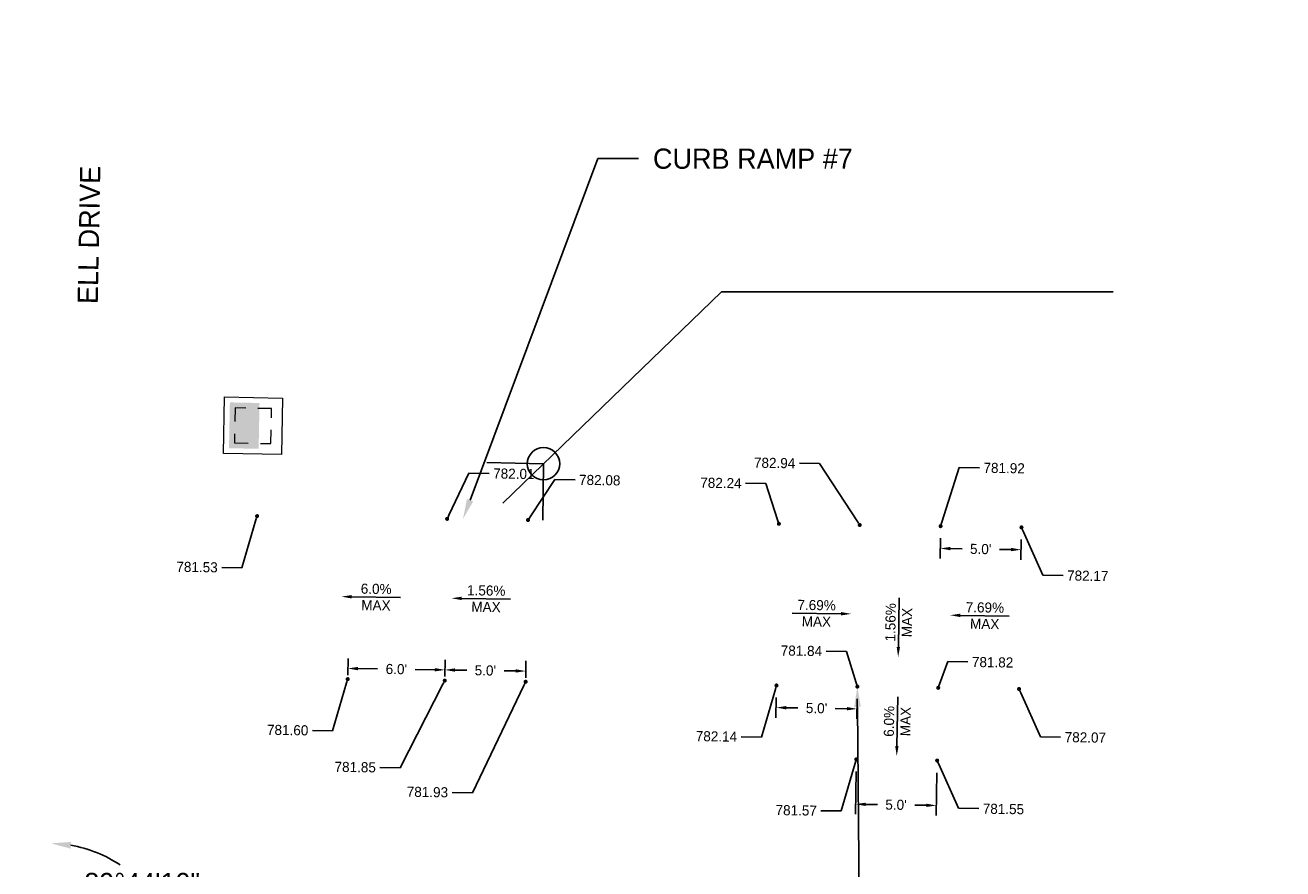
# Model space of a CAD drawing. Header units: feet. Extents: x 1384904 to 1390579, y 443400 to 444295.
# Tile 9 of 57: x 1387890 to 1387968, y 443976 to 444028. Entities that reach past the tile are written whole.
import ezdxf
from ezdxf import colors
from ezdxf.entities.mleader import LeaderData, LeaderLine
from ezdxf.math import Vec2, Vec3

# ---------------------------------------------------------------- set-up
doc = ezdxf.new("R2010")
doc.units = ezdxf.units.FT
doc.header["$MEASUREMENT"] = 0
doc.linetypes.add('drainage01', pattern=[1.6, 0.85, -0.75])
for name, color, linetype in [('DR_P_Cells', 1, 'Continuous'), ('DR_P_Storm_Sewer', 1, 'Continuous'), ('DT_P_Text', 3, 'Continuous'), ('PV_P_Text', 7, 'Continuous')]:
    doc.layers.add(name, color=color, linetype=linetype)
doc.styles.add('Slanted-Normal', font='font31.shx', dxfattribs={"height": 0.14})
doc.styles.get("Standard").update_dxf_attribs({"font": 'font31.shx'})
doc.dimstyles.get("Standard").update_dxf_attribs({"dimtxt": 0.18, "dimasz": 0.18, "dimexe": 0.18, "dimexo": 0.0625, "dimgap": 0.09, "dimtad": 0, "dimtih": 1, "dimtoh": 1, "dimdec": 4, "dimzin": 0, "dimdsep": 46, "dimtxsty": 'Standard', "dimcen": 0.09, "dimadec": 0, "dimazin": 0, "dimtfac": 1, "dimtdec": 4, "dimtofl": 0, "dimtmove": 0, "dimatfit": 3, "dimfxl": 1, "dimtolj": 1, "dimtzin": 0, "dimarcsym": 0})

# ---------------------------------------------------------------- blocks, each defined once
blk = doc.blocks.new('CB3A-P')
at = {"layer": 'Defpoints', "color": 20, "linetype": 'drainage01', "lineweight": 0}
blk.add_lwpolyline([(1.083, 1.125), (-1.083, 1.125), (-1.083, -1.125), (1.083, -1.125), (1.083, 1.125)], close=True, dxfattribs=at)
at = {"layer": 'DR_P_Cells', "color": 1, "linetype": 'Continuous', "lineweight": 13, "flags": 128}
blk.add_lwpolyline([(-1.75, 1.792), (1.75, 1.792), (1.75, -1.792), (-1.75, -1.792), (-1.75, 1.792)], close=True, dxfattribs=at)
at = {"layer": 'DR_P_Cells', "color": 1, "linetype": 'Continuous', "lineweight": 0, "extrusion": (0, 0, -1)}
blk.add_solid([(1.417, 0.375), (-1.417, 0.375), (1.417, -1.458), (-1.417, -1.458)], dxfattribs=at)
blk = doc.blocks.new('_Dot')
at = {"color": 0, "linetype": 'ByBlock', "lineweight": -2}
blk.add_line((-0.5, 0), (-1, 0), dxfattribs=at)
at = {"color": 0, "linetype": 'ByBlock', "const_width": 0.5}
blk.add_lwpolyline([(-0.25, 0, 1), (0.25, 0, 1)], format="xyb", close=True, dxfattribs=at)
blk = doc.blocks.new('*D945')
at = {"layer": 'Defpoints', "color": 0, "transparency": 16777216}
for p in [(1387941.835, 443982.146), (1387946.834, 443982.066), (1387946.798, 443979.788)]:
    blk.add_point(p, dxfattribs=at)
at = {"layer": 'PV_P_Text', "color": 0, "lineweight": -2, "transparency": 16777216}
for p, q in [((1387941.831, 443981.896), (1387941.788, 443979.243)), ((1387946.83, 443981.816), (1387946.788, 443979.163)), ((1387942.423, 443979.858), (1387943.143, 443979.846)), ((1387946.173, 443979.798), (1387945.453, 443979.809))]:
    blk.add_line(p, q, dxfattribs=at)
at = {"layer": 'PV_P_Text', "color": 0, "transparency": 16777216}
for points in [[(1387942.425, 443979.962), (1387942.422, 443979.754), (1387941.798, 443979.868)], [(1387946.174, 443979.902), (1387946.171, 443979.694), (1387946.798, 443979.788)]]:
    blk.add_solid(points, dxfattribs=at)
at = {"layer": 'PV_P_Text', "color": 0, "transparency": 16777216, "insert": (1387944.298, 443979.828), "char_height": 0.625, "attachment_point": 5, "rotation": 359.08618}
blk.add_mtext("\\A1;5.0'", dxfattribs=at)
blk = doc.blocks.new('*D946')
at = {"layer": 'Defpoints', "color": 0, "transparency": 16777216}
for p in [(1387936.902, 443986.719), (1387941.901, 443986.639), (1387941.887, 443985.764)]:
    blk.add_point(p, dxfattribs=at)
at = {"layer": 'PV_P_Text', "color": 0, "lineweight": -2, "transparency": 16777216}
for p, q in [((1387936.898, 443986.469), (1387936.878, 443985.219)), ((1387941.897, 443986.389), (1387941.877, 443985.139)), ((1387937.512, 443985.834), (1387938.232, 443985.822)), ((1387941.262, 443985.774), (1387940.542, 443985.785))]:
    blk.add_line(p, q, dxfattribs=at)
at = {"layer": 'PV_P_Text', "color": 0, "transparency": 16777216}
for points in [[(1387937.514, 443985.938), (1387937.511, 443985.729), (1387936.888, 443985.843)], [(1387941.264, 443985.878), (1387941.26, 443985.67), (1387941.887, 443985.764)]]:
    blk.add_solid(points, dxfattribs=at)
at = {"layer": 'PV_P_Text', "color": 0, "transparency": 16777216, "insert": (1387939.387, 443985.804), "char_height": 0.625, "attachment_point": 5, "rotation": 359.08618}
blk.add_mtext("\\A1;5.0'", dxfattribs=at)
blk = doc.blocks.new('*D947')
at = {"layer": 'Defpoints', "color": 0, "transparency": 16777216}
for p in [(1387947.048, 443996.571), (1387952.047, 443996.491), (1387952.033, 443995.608)]:
    blk.add_point(p, dxfattribs=at)
at = {"layer": 'PV_P_Text', "color": 0, "lineweight": -2, "transparency": 16777216}
for p, q in [((1387947.044, 443996.321), (1387947.024, 443995.063)), ((1387947.659, 443995.678), (1387948.378, 443995.666)), ((1387952.043, 443996.241), (1387952.023, 443994.983)), ((1387951.408, 443995.618), (1387950.688, 443995.629))]:
    blk.add_line(p, q, dxfattribs=at)
at = {"layer": 'PV_P_Text', "color": 0, "transparency": 16777216}
for points in [[(1387947.66, 443995.782), (1387947.657, 443995.574), (1387947.034, 443995.688)], [(1387951.41, 443995.722), (1387951.406, 443995.514), (1387952.033, 443995.608)]]:
    blk.add_solid(points, dxfattribs=at)
at = {"layer": 'PV_P_Text', "color": 0, "transparency": 16777216, "insert": (1387949.533, 443995.648), "char_height": 0.625, "attachment_point": 5, "rotation": 359.08618}
blk.add_mtext("\\A1;5.0'", dxfattribs=at)
blk = doc.blocks.new('*D949')
at = {"layer": 'Defpoints', "color": 0, "transparency": 16777216}
for p in [(1387916.411, 443988.175), (1387910.402, 443987.604, 781.656), (1387916.401, 443987.515, 781.656)]:
    blk.add_point(p, dxfattribs=at)
at = {"layer": 'PV_P_Text', "color": 0, "lineweight": -2, "transparency": 16777216}
for p, q in [((1387910.406, 443987.853), (1387910.421, 443988.888)), ((1387916.405, 443987.765), (1387916.42, 443988.8)), ((1387911.037, 443988.254), (1387912.251, 443988.236)), ((1387915.786, 443988.184), (1387914.571, 443988.202))]:
    blk.add_line(p, q, dxfattribs=at)
at = {"layer": 'PV_P_Text', "color": 0, "transparency": 16777216}
for points in [[(1387911.038, 443988.358), (1387911.035, 443988.15), (1387910.412, 443988.263)], [(1387915.788, 443988.288), (1387915.785, 443988.08), (1387916.411, 443988.175)]]:
    blk.add_solid(points, dxfattribs=at)
at = {"layer": 'PV_P_Text', "color": 0, "transparency": 16777216, "insert": (1387913.411, 443988.219), "char_height": 0.625, "attachment_point": 5, "rotation": 359.15596}
blk.add_mtext("\\A1;6.0'", dxfattribs=at)
blk = doc.blocks.new('*D950')
at = {"layer": 'Defpoints', "color": 0, "transparency": 16777216}
for p in [(1387921.41, 443988.101), (1387916.401, 443987.515, 781.656), (1387921.401, 443987.441, 781.656)]:
    blk.add_point(p, dxfattribs=at)
at = {"layer": 'PV_P_Text', "color": 0, "lineweight": -2, "transparency": 16777216}
for p, q in [((1387916.405, 443987.765), (1387916.42, 443988.8)), ((1387921.404, 443987.691), (1387921.42, 443988.726)), ((1387917.036, 443988.166), (1387917.756, 443988.155)), ((1387920.786, 443988.11), (1387920.066, 443988.121))]:
    blk.add_line(p, q, dxfattribs=at)
at = {"layer": 'PV_P_Text', "color": 0, "transparency": 16777216}
for points in [[(1387917.037, 443988.27), (1387917.034, 443988.061), (1387916.411, 443988.175)], [(1387920.787, 443988.214), (1387920.784, 443988.006), (1387921.41, 443988.101)]]:
    blk.add_solid(points, dxfattribs=at)
at = {"layer": 'PV_P_Text', "color": 0, "transparency": 16777216, "insert": (1387918.911, 443988.138), "char_height": 0.625, "attachment_point": 5, "rotation": 359.15596}
blk.add_mtext("\\A1;5.0'", dxfattribs=at)
blk = doc.blocks.new('*D1065')
at = {"layer": 'Defpoints', "color": 0, "transparency": 16777216}
for p in [(1387895.133, 444137.116), (1387540.978, 443974.544), (1387898.945, 443973.296), (1387891.696, 443959.376), (1390194.578, 443935.45)]:
    blk.add_point(p, dxfattribs=at)
at = {"layer": 'DT_P_Text', "color": 0, "lineweight": -2, "transparency": 16777216}
for start, end in [(56.54595, 80.01082), (8.03728, 33.75153)]:
    blk.add_arc((1387891.89, 443969.374), 8.072, start, end, dxfattribs=at)
at = {"layer": 'DT_P_Text', "color": 0, "transparency": 16777216}
for points in [[(1387893.27, 443977.117), (1387893.31, 443977.531), (1387892.046, 443977.445)], [(1387900.09, 443970.516), (1387899.675, 443970.49), (1387899.961, 443969.255)]]:
    blk.add_solid(points, dxfattribs=at)
at = {"layer": 'DT_P_Text', "color": 0, "transparency": 16777216, "insert": (1387897.694, 443974.984), "char_height": 1.25, "attachment_point": 5}
blk.add_mtext('\\A1;89°44\'10"', dxfattribs=at)
blk = doc.blocks.new('*D1066')
at = {"layer": 'Defpoints', "color": 0, "transparency": 16777216}
for p in [(1388170.018, 444145.729), (1387540.978, 443974.544), (1388173.064, 443969.457), (1388165.387, 443955.345), (1390194.578, 443935.45)]:
    blk.add_point(p, dxfattribs=at)
at = {"layer": 'DT_P_Text', "color": 0, "lineweight": -2, "transparency": 16777216}
for start, end in [(55.6454, 80.17024), (7.59215, 34.10904)]:
    blk.add_arc((1388165.63, 443965.341), 8.497, start, end, dxfattribs=at)
at = {"layer": 'DT_P_Text', "color": 0, "transparency": 16777216}
for points in [[(1388167.06, 443973.507), (1388167.101, 443973.921), (1388165.837, 443973.836)], [(1388174.261, 443966.476), (1388173.845, 443966.452), (1388174.126, 443965.216)]]:
    blk.add_solid(points, dxfattribs=at)
at = {"layer": 'DT_P_Text', "color": 0, "transparency": 16777216, "insert": (1388171.755, 443971.231), "char_height": 1.25, "attachment_point": 5}
blk.add_mtext('\\A1;89°27\'2"', dxfattribs=at)
blk = doc.blocks.new('*D1068')
at = {"layer": 'Defpoints', "color": 0, "transparency": 16777216}
for p in [(1388548.528, 444294.604), (1387540.978, 443974.544), (1388551.278, 443965.867), (1388540.113, 443949.824), (1390194.578, 443935.45)]:
    blk.add_point(p, dxfattribs=at)
at = {"layer": 'DT_P_Text', "color": 0, "lineweight": -2, "transparency": 16777216}
for start, end in [(51.55999, 82.8622), (4.89573, 37.08613)]:
    blk.add_arc((1388540.357, 443959.821), 12.483, start, end, dxfattribs=at)
at = {"layer": 'DT_P_Text', "color": 0, "transparency": 16777216}
for points in [[(1388541.893, 443971.999), (1388541.924, 443972.415), (1388540.662, 443972.3)], [(1388553.003, 443960.893), (1388552.586, 443960.879), (1388552.839, 443959.637)]]:
    blk.add_solid(points, dxfattribs=at)
at = {"layer": 'DT_P_Text', "color": 0, "transparency": 16777216, "insert": (1388549.355, 443968.473), "char_height": 1.25, "attachment_point": 5}
blk.add_mtext('\\A1;89°26\'46"', dxfattribs=at)
blk = doc.blocks.new('*D1070')
at = {"layer": 'Defpoints', "color": 0, "transparency": 16777216}
for p in [(1389005.131, 444177.177), (1387540.978, 443974.544), (1389009.168, 443958.886), (1388998.333, 443943.075), (1390194.578, 443935.45)]:
    blk.add_point(p, dxfattribs=at)
at = {"layer": 'DT_P_Text', "color": 0, "lineweight": -2, "transparency": 16777216}
for start, end in [(51.70973, 82.38704), (5.10561, 36.7305)]:
    blk.add_arc((1388998.623, 443953.069), 12.043, start, end, dxfattribs=at)
at = {"layer": 'DT_P_Text', "color": 0, "transparency": 16777216}
for points in [[(1389000.202, 443964.799), (1389000.235, 443965.214), (1388998.973, 443965.107)], [(1389010.827, 443954.149), (1389010.41, 443954.133), (1389010.665, 443952.892)]]:
    blk.add_solid(points, dxfattribs=at)
at = {"layer": 'DT_P_Text', "color": 0, "transparency": 16777216, "insert": (1389007.323, 443961.397), "char_height": 1.25, "attachment_point": 5}
blk.add_mtext('\\A1;89°10\'51"', dxfattribs=at)
blk = doc.blocks.new('*D1071')
at = {"layer": 'Defpoints', "color": 0, "transparency": 16777216}
for p in [(1389529.023, 444160.851), (1387540.978, 443974.544), (1389519.597, 443952.651), (1389523.362, 443935.339), (1390194.578, 443935.45)]:
    blk.add_point(p, dxfattribs=at)
at = {"layer": 'DT_P_Text', "color": 0, "lineweight": -2, "transparency": 16777216}
for start, end in [(97.15241, 121.14493), (144.10974, 170.56542)]:
    blk.add_arc((1389523.613, 443945.335), 8.345, start, end, dxfattribs=at)
at = {"layer": 'DT_P_Text', "color": 0, "transparency": 16777216}
for points in [[(1389522.563, 443953.823), (1389522.584, 443953.407), (1389523.822, 443953.677)], [(1389515.588, 443946.684), (1389515.173, 443946.722), (1389515.269, 443945.458)]]:
    blk.add_solid(points, dxfattribs=at)
at = {"layer": 'DT_P_Text', "color": 0, "transparency": 16777216, "insert": (1389517.83, 443951.352), "char_height": 1.25, "attachment_point": 5}
blk.add_mtext('\\A1;90°35\'39"', dxfattribs=at)

msp = doc.modelspace()

# ---------------------------------------------------------------- linework, layer by layer
at = {"layer": 'DT_P_Text'}
for points in [[(1387919.98873, 443998.49431), (1387933.50117, 444011.5541)], [(1387933.50117, 444011.5541), (1387957.71265, 444011.5541)], [(1387922.45384, 443997.42706), (1387922.5054, 444000.92668), (1387919.00605, 444000.99435)]]:
    msp.add_lwpolyline(points, dxfattribs=at)
msp.add_circle((1387922.5054, 444000.92668), 1, dxfattribs=at)
at = {"layer": 'PV_P_Text', "linetype": 'ByBlock', "lineweight": -2}
for points in [[(1387913.66945, 443992.65266), (1387910.63976, 443992.6973)], [(1387920.47316, 443992.55243), (1387917.44347, 443992.59706)], [(1387944.49502, 443992.62304), (1387944.44162, 443989.59349)], [(1387940.89849, 443991.64816), (1387937.8688, 443991.6928)], [(1387951.30131, 443991.50263), (1387948.27162, 443991.54726)], [(1387944.39977, 443986.4979), (1387944.35145, 443983.46827)]]:
    msp.add_lwpolyline(points, dxfattribs=at)
at = {"layer": 'PV_P_Text'}
for points in [[(1387910.63822, 443992.59314), (1387910.01482, 443992.7065), (1387910.64129, 443992.80145)], [(1387917.44193, 443992.49291), (1387916.81854, 443992.60627), (1387917.445, 443992.70122)], [(1387940.90003, 443991.75232), (1387941.52342, 443991.63895), (1387940.89696, 443991.54401)], [(1387948.27009, 443991.44311), (1387947.64669, 443991.55647), (1387948.27316, 443991.65142)], [(1387944.54577, 443989.59166), (1387944.43061, 443988.96859), (1387944.33747, 443989.59533)], [(1387944.4556, 443983.4666), (1387944.34148, 443982.84334), (1387944.24729, 443983.46993)]]:
    msp.add_solid(points, dxfattribs=at)

# ---------------------------------------------------------------- block references
at = {"layer": 'DR_P_Storm_Sewer', "color": 1, "rotation": 268.8921497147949}
msp.add_blockref('CB3A-P', (1387904.54743, 444003.27432, 782.04602), dxfattribs=at)

# ---------------------------------------------------------------- texts
at = {"layer": 'DT_P_Text', "insert": (1387893.69919, 444010.82015), "char_height": 1.25, "width": 29.678584, "attachment_point": 1, "rotation": 88.8921497, "style": 'Slanted-Normal'}
msp.add_mtext('ELL DRIVE', dxfattribs=at)
at = {"layer": 'PV_P_Text', "char_height": 0.625, "attachment_point": 5}
for s, insert, rotation in [('6.0%', (1387912.16206, 443993.1813), 359.1559594), ('1.56%', (1387918.96577, 443993.08106), 359.1559594), ('MAX', (1387912.14714, 443992.16866), 359.1559594), ('7.69%', (1387939.3911, 443992.1768), 359.1559594), ('MAX', (1387918.95085, 443992.06843), 359.1559594), ('1.56%', (1387943.96203, 443991.11719), 88.9901574), ('MAX', (1387944.97462, 443991.09934), 88.9901574), ('7.69%', (1387949.79393, 443992.03127), 359.1559594), ('MAX', (1387939.37619, 443991.16416), 359.1559594), ('MAX', (1387949.77901, 443991.01863), 359.1559594), ('6.0%', (1387943.8693, 443984.99116), 89.086176), ('MAX', (1387944.88192, 443984.97501), 89.086176)]:
    msp.add_mtext(s, dxfattribs=dict(at, insert=insert, rotation=rotation))

# ---------------------------------------------------------------- dimensions: what is measured, and where the dimension line sits
at = {"layer": 'DT_P_Text'}
for base, line2, picture, middle in [((1388551.27813, 443965.86722), ((1388540.11322, 443949.82405), (1388548.52762, 444294.60374)), '*D1068', (1388549.35503, 443968.47325)), ((1389009.16818, 443958.8865), ((1388998.33294, 443943.07455), (1389005.1309, 444177.17687)), '*D1070', (1389007.32318, 443961.39682)), ((1389519.59746, 443952.65059), ((1389523.36155, 443935.33874), (1389529.02312, 444160.85051)), '*D1071', (1389517.83048, 443951.35217)), ((1388173.06391, 443969.45743), ((1388165.38689, 443955.34459), (1388170.01841, 444145.72851)), '*D1066', (1388171.75473, 443971.23141)), ((1387898.94504, 443973.29609), ((1387891.69628, 443959.37596), (1387895.13342, 444137.11607)), '*D1065', (1387897.69389, 443974.98408))]:
    dim = msp.add_angular_dim_2l(base=base, line1=((1387540.978, 443974.544), (1390194.57763, 443935.45023)), line2=line2, dimstyle='Standard', override={"dimscale": 10, "dimtxt": 0.125, "dimasz": 0.125, "dimgap": 0.05, "dimaunit": 1, "dimadec": 3}, dxfattribs=at)
    dim.commit()
    dim.dimension.update_dxf_attribs({"geometry": picture, "text_midpoint": middle})
at = {"layer": 'PV_P_Text'}
for p1, p2, distance, picture, middle in [((1387947.04774, 443996.57077, -781.6555), (1387952.0471, 443996.49102, -781.6555), -0.88315, '*D947', (1387949.53333, 443995.64786, -781.6555)), ((1387910.40194, 443987.60352), (1387916.40129, 443987.51514), 0.65966, '*D949', (1387913.41133, 443988.21892, -781.6555)), ((1387916.40129, 443987.51514), (1387921.40075, 443987.44149), 0.65966, '*D950', (1387918.91074, 443988.1379, -781.6555)), ((1387936.90151, 443986.71916, -781.6555), (1387941.90088, 443986.63942, -781.6555), -0.87578, '*D946', (1387939.38723, 443985.80362, -781.6555)), ((1387941.83468, 443982.14599), (1387946.83405, 443982.06625), -2.2786, '*D945', (1387944.29802, 443979.82781))]:
    dim = msp.add_aligned_dim(p1=p1, p2=p2, distance=distance, text="<>'", dimstyle='Standard', override={"dimscale": 5, "dimtxt": 0.125, "dimasz": 0.125, "dimexe": 0.125, "dimexo": 0.05, "dimgap": 0.05, "dimtih": 0, "dimtoh": 0, "dimdec": 1}, dxfattribs=at)
    dim.commit()
    dim.dimension.update_dxf_attribs({"geometry": picture, "text_midpoint": middle})

# ---------------------------------------------------------------- leaders
at = {"layer": 'DT_P_Text'}
ml = msp.add_multileader_mtext('Standard', dxfattribs=at)
ml.set_content('CURB RAMP #7', color=256)
ml.set_leader_properties()
ml.build(insert=Vec2(0, 0))
ml.multileader.update_dxf_attribs({"text_right_attachment_type": 2, "dogleg_length": 0.25, "arrow_head_size": 1.25, "scale": 10})
ctx = ml.context
ctx.base_point, ctx.scale, ctx.char_height, ctx.arrow_head_size, ctx.landing_gap_size, ctx.plane_origin = Vec3(1387928.3739, 444019.79703), 10, 1.25, 1.25, 0.9, Vec3(1387916.5486, 443997.51405)
ctx.right_attachment = 2
notes = []
notes.append((ctx, [(1, (1, 1, 0), (1387925.8739, 444019.79703), (1, 0), 2.5, [(0, [(1387917.52661, 443997.49965)], 0, [])])]))
ctx.mtext.insert, ctx.mtext.flow_direction = Vec3(1387929.2739, 444020.42203), 5
ml = msp.add_multileader_mtext('Standard', dxfattribs=at)
ml.set_content('CURB RAMP #8', color=256)
ml.set_leader_properties()
ml.build(insert=Vec2(0, 0))
ml.multileader.update_dxf_attribs({"text_right_attachment_type": 2, "dogleg_length": 0.25, "arrow_head_size": 1.25, "scale": 10})
ctx = ml.context
ctx.base_point, ctx.scale, ctx.char_height, ctx.arrow_head_size, ctx.landing_gap_size, ctx.plane_origin = Vec3(1387924.44336, 443972.48717), 10, 1.25, 1.25, 0.9, Vec3(1387950.01888, 443997.02096)
ctx.right_attachment, ctx.text_align_type = 2, 2
notes.append((ctx, [(0, (1, 1, 0), (1387942.02709, 443972.48717), (-1, 0), 2.5, [(0, [(1387941.90824, 443987.13936)], 0, [])])]))
ctx.mtext.insert, ctx.mtext.alignment, ctx.mtext.flow_direction = Vec3(1387938.62709, 443973.11217), 3, 5
at = {"layer": 'PV_P_Text'}
ml = msp.add_multileader_mtext('Standard', dxfattribs=at)
ml.set_content('782.94', color=256)
ml.set_leader_properties()
ml.set_arrow_properties(name='DOT')
ml.build(insert=Vec2(0, 0))
ml.multileader.update_dxf_attribs({"text_right_attachment_type": 2, "dogleg_length": 0.25, "arrow_head_size": 0.25, "scale": 5})
ctx = ml.context
ctx.base_point, ctx.scale, ctx.char_height, ctx.arrow_head_size, ctx.landing_gap_size, ctx.plane_origin, ctx.plane_x_axis, ctx.plane_y_axis = Vec3(1387934.80646, 444001.00411), 5, 0.625, 0.25, 0.25, Vec3(1387942.08473, 443997.12531), Vec3(0.9998915, -0.01473075), Vec3(0.01473075, 0.9998915)
ctx.right_attachment, ctx.text_align_type = 2, 2
notes.append((ctx, [(0, (1, 1, 0), (1387939.57181, 444000.93391), (-0.9998915, 0.01473075), 1.25, [(0, [(1387942.05555, 443997.13828)], 0, [])])]))
ctx.mtext.insert, ctx.mtext.text_direction, ctx.mtext.rotation, ctx.mtext.alignment, ctx.mtext.flow_direction = Vec3(1387938.07658, 444001.26847), Vec3(0.9998915, -0.01473075), 6.26845402, 3, 5
ml = msp.add_multileader_mtext('Standard', dxfattribs=at)
ml.set_content('782.01', color=256)
ml.set_leader_properties()
ml.set_arrow_properties(name='DOT')
ml.build(insert=Vec2(0, 0))
ml.multileader.update_dxf_attribs({"text_right_attachment_type": 2, "dogleg_length": 0.25, "arrow_head_size": 0.25, "scale": 5})
ctx = ml.context
ctx.base_point, ctx.scale, ctx.char_height, ctx.arrow_head_size, ctx.landing_gap_size, ctx.plane_origin, ctx.plane_x_axis, ctx.plane_y_axis = Vec3(1387919.14392, 444000.33052, 0.16933), 5, 0.625, 0.25, 0.25, Vec3(1387916.57778, 443997.50108, 0.16933), Vec3(0.9998915, -0.01473075), Vec3(0.01473075, 0.9998915)
ctx.right_attachment = 2
notes.append((ctx, [(1, (1, 1, 0), (1387917.89405, 444000.34893, 0.16933), (0.9998915, -0.01473075), 1.25, [(0, [(1387916.5486, 443997.51405, 0.16933)], 0, [])])]))
ctx.mtext.insert, ctx.mtext.text_direction, ctx.mtext.rotation, ctx.mtext.flow_direction = Vec3(1387919.39849, 444000.6393, 0.16933), Vec3(0.9998915, -0.01473075), 6.26845402, 5
ml = msp.add_multileader_mtext('Standard', dxfattribs=at)
ml.set_content('781.92', color=256)
ml.set_leader_properties()
ml.set_arrow_properties(name='DOT')
ml.build(insert=Vec2(0, 0))
ml.multileader.update_dxf_attribs({"text_right_attachment_type": 2, "dogleg_length": 0.25, "arrow_head_size": 0.25, "scale": 5})
ctx = ml.context
ctx.base_point, ctx.scale, ctx.char_height, ctx.arrow_head_size, ctx.landing_gap_size, ctx.plane_origin, ctx.plane_x_axis, ctx.plane_y_axis = Vec3(1387949.45382, 444000.68126), 5, 0.625, 0.25, 0.25, Vec3(1387947.08419, 443997.05165), Vec3(0.9998915, -0.01473075), Vec3(0.01473075, 0.9998915)
ctx.right_attachment = 2
notes.append((ctx, [(1, (1, 1, 0), (1387948.20396, 444000.69967), (0.9998915, -0.01473075), 1.25, [(0, [(1387947.05501, 443997.06462)], 0, [])])]))
ctx.mtext.insert, ctx.mtext.text_direction, ctx.mtext.rotation, ctx.mtext.flow_direction = Vec3(1387949.7084, 444000.99004), Vec3(0.9998915, -0.01473075), 6.26845402, 5
ml = msp.add_multileader_mtext('Standard', dxfattribs=at)
ml.set_content('782.08', color=256)
ml.set_leader_properties()
ml.set_arrow_properties(name='DOT')
ml.build(insert=Vec2(0, 0))
ml.multileader.update_dxf_attribs({"text_right_attachment_type": 2, "dogleg_length": 0.25, "arrow_head_size": 0.25, "scale": 5})
ctx = ml.context
ctx.base_point, ctx.scale, ctx.char_height, ctx.arrow_head_size, ctx.landing_gap_size, ctx.plane_origin, ctx.plane_x_axis, ctx.plane_y_axis = Vec3(1387924.4545, 443999.93624, 782.24615), 5, 0.625, 0.25, 0.25, Vec3(1387921.57724, 443997.42743, 782.24615), Vec3(0.9998915, -0.01473075), Vec3(0.01473075, 0.9998915)
ctx.right_attachment = 2
notes.append((ctx, [(1, (1, 1, 0), (1387923.20464, 443999.95465, 782.24615), (0.9998915, -0.01473075), 1.25, [(0, [(1387921.54805, 443997.4404, 782.24615)], 0, [])])]))
ctx.mtext.insert, ctx.mtext.text_direction, ctx.mtext.rotation, ctx.mtext.flow_direction = Vec3(1387924.70908, 444000.24502, 782.24615), Vec3(0.9998915, -0.01473075), 6.26845402, 5
ml = msp.add_multileader_mtext('Standard', dxfattribs=at)
ml.set_content('782.24', color=256)
ml.set_leader_properties()
ml.set_arrow_properties(name='DOT')
ml.build(insert=Vec2(0, 0))
ml.multileader.update_dxf_attribs({"text_right_attachment_type": 2, "dogleg_length": 0.25, "arrow_head_size": 0.25, "scale": 5})
ctx = ml.context
ctx.base_point, ctx.scale, ctx.char_height, ctx.arrow_head_size, ctx.landing_gap_size, ctx.plane_origin, ctx.plane_x_axis, ctx.plane_y_axis = Vec3(1387931.50729, 443999.76593), 5, 0.625, 0.25, 0.25, Vec3(1387937.08528, 443997.19896), Vec3(0.9998915, -0.01473075), Vec3(0.01473075, 0.9998915)
ctx.right_attachment, ctx.text_align_type = 2, 2
notes.append((ctx, [(0, (1, 1, 0), (1387936.25281, 443999.69602), (-0.9998915, 0.01473075), 1.25, [(0, [(1387937.05609, 443997.21193)], 0, [])])]))
ctx.mtext.insert, ctx.mtext.text_direction, ctx.mtext.rotation, ctx.mtext.alignment, ctx.mtext.flow_direction = Vec3(1387934.75757, 444000.03058), Vec3(0.9998915, -0.01473075), 6.26845402, 3, 5
ml = msp.add_multileader_mtext('Standard', dxfattribs=at)
ml.set_content('781.53', color=256)
ml.set_leader_properties()
ml.set_arrow_properties(name='DOT')
ml.build(insert=Vec2(0, 0))
ml.multileader.update_dxf_attribs({"text_right_attachment_type": 2, "dogleg_length": 0.25, "arrow_head_size": 0.25, "scale": 5})
ctx = ml.context
ctx.base_point, ctx.scale, ctx.char_height, ctx.arrow_head_size, ctx.landing_gap_size, ctx.plane_origin, ctx.plane_x_axis, ctx.plane_y_axis = Vec3(1387899.3285, 443994.56172, 782.03311), 5, 0.625, 0.25, 0.25, Vec3(1387904.82849, 443997.67418, 782.03311), Vec3(0.9998915, -0.01473075), Vec3(0.01473075, 0.9998915)
ctx.right_attachment, ctx.text_align_type = 2, 2
notes.append((ctx, [(0, (1, 1, 0), (1387903.86571, 443994.49488, 782.03311), (-0.9998915, 0.01473075), 1.25, [(0, [(1387904.79931, 443997.68715, 782.03311)], 0, [])])]))
ctx.mtext.insert, ctx.mtext.text_direction, ctx.mtext.rotation, ctx.mtext.alignment, ctx.mtext.flow_direction = Vec3(1387902.37047, 443994.82944, 782.03311), Vec3(0.9998915, -0.01473075), 6.26845402, 3, 5
ml = msp.add_multileader_mtext('Standard', dxfattribs=at)
ml.set_content('782.17', color=256)
ml.set_leader_properties()
ml.set_arrow_properties(name='DOT')
ml.build(insert=Vec2(0, 0))
ml.multileader.update_dxf_attribs({"text_right_attachment_type": 2, "dogleg_length": 0.25, "arrow_head_size": 0.25, "scale": 5})
ctx = ml.context
ctx.base_point, ctx.scale, ctx.char_height, ctx.arrow_head_size, ctx.landing_gap_size, ctx.plane_origin, ctx.plane_x_axis, ctx.plane_y_axis = Vec3(1387954.62372, 443994.01988), 5, 0.625, 0.25, 0.25, Vec3(1387952.02489, 443996.97615), Vec3(0.9998915, -0.01473075), Vec3(0.01473075, 0.9998915)
ctx.right_attachment = 2
notes.append((ctx, [(0, (1, 1, 0), (1387953.37386, 443994.03829), (0.9998915, -0.01473075), 1.25, [(0, [(1387952.05446, 443996.99097)], 0, [])])]))
ctx.mtext.insert, ctx.mtext.text_direction, ctx.mtext.rotation, ctx.mtext.flow_direction = Vec3(1387954.8783, 443994.32866), Vec3(0.9998915, -0.01473075), 6.26845402, 5
ml = msp.add_multileader_mtext('Standard', dxfattribs=at)
ml.set_content('781.84', color=256)
ml.set_leader_properties()
ml.set_arrow_properties(name='DOT')
ml.build(insert=Vec2(0, 0))
ml.multileader.update_dxf_attribs({"text_right_attachment_type": 2, "dogleg_length": 0.25, "arrow_head_size": 0.25, "scale": 5})
ctx = ml.context
ctx.base_point, ctx.scale, ctx.char_height, ctx.arrow_head_size, ctx.landing_gap_size, ctx.plane_origin, ctx.plane_x_axis, ctx.plane_y_axis = Vec3(1387936.71013, 443989.38282), 5, 0.625, 0.25, 0.25, Vec3(1387941.93743, 443987.12639), Vec3(0.9998915, -0.01473075), Vec3(0.01473075, 0.9998915)
ctx.right_attachment, ctx.text_align_type = 2, 2
notes.append((ctx, [(0, (1, 1, 0), (1387941.2275, 443989.31626), (-0.9998915, 0.01473075), 1.25, [(0, [(1387941.90824, 443987.13936)], 0, [])])]))
ctx.mtext.insert, ctx.mtext.text_direction, ctx.mtext.rotation, ctx.mtext.alignment, ctx.mtext.flow_direction = Vec3(1387939.73227, 443989.65083), Vec3(0.9998915, -0.01473075), 6.26845402, 3, 5
ml = msp.add_multileader_mtext('Standard', dxfattribs=at)
ml.set_content('781.82', color=256)
ml.set_leader_properties()
ml.set_arrow_properties(name='DOT')
ml.build(insert=Vec2(0, 0))
ml.multileader.update_dxf_attribs({"text_right_attachment_type": 2, "dogleg_length": 0.25, "arrow_head_size": 0.25, "scale": 5})
ctx = ml.context
ctx.base_point, ctx.scale, ctx.char_height, ctx.arrow_head_size, ctx.landing_gap_size, ctx.plane_origin, ctx.plane_x_axis, ctx.plane_y_axis = Vec3(1387948.74126, 443988.67037), 5, 0.625, 0.25, 0.25, Vec3(1387946.87813, 443987.05089), Vec3(0.9998915, -0.01473075), Vec3(0.01473075, 0.9998915)
ctx.right_attachment = 2
notes.append((ctx, [(0, (1, 1, 0), (1387947.49139, 443988.68879), (0.9998915, -0.01473075), 1.25, [(0, [(1387946.9077, 443987.06571)], 0, [])])]))
ctx.mtext.insert, ctx.mtext.text_direction, ctx.mtext.rotation, ctx.mtext.flow_direction = Vec3(1387948.99583, 443988.97916), Vec3(0.9998915, -0.01473075), 6.26845402, 5
ml = msp.add_multileader_mtext('Standard', dxfattribs=at)
ml.set_content('781.60', color=256)
ml.set_leader_properties()
ml.set_arrow_properties(name='DOT')
ml.build(insert=Vec2(0, 0))
ml.multileader.update_dxf_attribs({"text_right_attachment_type": 2, "dogleg_length": 0.25, "arrow_head_size": 0.25, "scale": 5})
ctx = ml.context
ctx.base_point, ctx.scale, ctx.char_height, ctx.arrow_head_size, ctx.landing_gap_size, ctx.plane_origin, ctx.plane_x_axis, ctx.plane_y_axis = Vec3(1387904.90633, 443984.47846, 782.09615), 5, 0.625, 0.25, 0.25, Vec3(1387910.43112, 443987.59055, 782.09615), Vec3(0.9998915, -0.01473075), Vec3(0.01473075, 0.9998915)
ctx.right_attachment, ctx.text_align_type = 2, 2
notes.append((ctx, [(0, (1, 1, 0), (1387909.46834, 443984.41125, 782.09615), (-0.9998915, 0.01473075), 1.25, [(0, [(1387910.40194, 443987.60352, 782.09615)], 0, [])])]))
ctx.mtext.insert, ctx.mtext.text_direction, ctx.mtext.rotation, ctx.mtext.alignment, ctx.mtext.flow_direction = Vec3(1387907.9731, 443984.74582, 782.09615), Vec3(0.9998915, -0.01473075), 6.26845402, 3, 5
ml = msp.add_multileader_mtext('Standard', dxfattribs=at)
ml.set_content('781.85', color=256)
ml.set_leader_properties()
ml.set_arrow_properties(name='DOT')
ml.build(insert=Vec2(0, 0))
ml.multileader.update_dxf_attribs({"text_right_attachment_type": 2, "dogleg_length": 0.25, "arrow_head_size": 0.25, "scale": 5})
ctx = ml.context
ctx.base_point, ctx.scale, ctx.char_height, ctx.arrow_head_size, ctx.landing_gap_size, ctx.plane_origin, ctx.plane_x_axis, ctx.plane_y_axis = Vec3(1387909.11145, 443982.18763, 782.09615), 5, 0.625, 0.25, 0.25, Vec3(1387916.43047, 443987.50217, 782.09615), Vec3(0.9998915, -0.01473075), Vec3(0.01473075, 0.9998915)
ctx.right_attachment, ctx.text_align_type = 2, 2
notes.append((ctx, [(0, (1, 1, 0), (1387913.64369, 443982.12086, 782.09615), (-0.9998915, 0.01473075), 1.25, [(0, [(1387916.40129, 443987.51514, 782.09615)], 0, [])])]))
ctx.mtext.insert, ctx.mtext.text_direction, ctx.mtext.rotation, ctx.mtext.alignment, ctx.mtext.flow_direction = Vec3(1387912.14846, 443982.45542, 782.09615), Vec3(0.9998915, -0.01473075), 6.26845402, 3, 5
ml = msp.add_multileader_mtext('Standard', dxfattribs=at)
ml.set_content('781.93', color=256)
ml.set_leader_properties()
ml.set_arrow_properties(name='DOT')
ml.build(insert=Vec2(0, 0))
ml.multileader.update_dxf_attribs({"text_right_attachment_type": 2, "dogleg_length": 0.25, "arrow_head_size": 0.25, "scale": 5})
ctx = ml.context
ctx.base_point, ctx.scale, ctx.char_height, ctx.arrow_head_size, ctx.landing_gap_size, ctx.plane_origin, ctx.plane_x_axis, ctx.plane_y_axis = Vec3(1387913.55937, 443980.64607, 782.09615), 5, 0.625, 0.25, 0.25, Vec3(1387921.42993, 443987.42851, 782.09615), Vec3(0.9998915, -0.01473075), Vec3(0.01473075, 0.9998915)
ctx.right_attachment, ctx.text_align_type = 2, 2
notes.append((ctx, [(0, (1, 1, 0), (1387918.10649, 443980.57908, 782.09615), (-0.9998915, 0.01473075), 1.25, [(0, [(1387921.40075, 443987.44149, 782.09615)], 0, [])])]))
ctx.mtext.insert, ctx.mtext.text_direction, ctx.mtext.rotation, ctx.mtext.alignment, ctx.mtext.flow_direction = Vec3(1387916.61126, 443980.91364, 782.09615), Vec3(0.9998915, -0.01473075), 6.26845402, 3, 5
ml = msp.add_multileader_mtext('Standard', dxfattribs=at)
ml.set_content('782.14', color=256)
ml.set_leader_properties()
ml.set_arrow_properties(name='DOT')
ml.build(insert=Vec2(0, 0))
ml.multileader.update_dxf_attribs({"text_right_attachment_type": 2, "dogleg_length": 0.25, "arrow_head_size": 0.25, "scale": 5})
ctx = ml.context
ctx.base_point, ctx.scale, ctx.char_height, ctx.arrow_head_size, ctx.landing_gap_size, ctx.plane_origin, ctx.plane_x_axis, ctx.plane_y_axis = Vec3(1387931.46774, 443984.08715), 5, 0.625, 0.25, 0.25, Vec3(1387936.93797, 443987.20004), Vec3(0.9998915, -0.01473075), Vec3(0.01473075, 0.9998915)
ctx.right_attachment, ctx.text_align_type = 2, 2
notes.append((ctx, [(0, (1, 1, 0), (1387935.97518, 443984.02074), (-0.9998915, 0.01473075), 1.25, [(0, [(1387936.90878, 443987.21302)], 0, [])])]))
ctx.mtext.insert, ctx.mtext.text_direction, ctx.mtext.rotation, ctx.mtext.alignment, ctx.mtext.flow_direction = Vec3(1387934.47995, 443984.35531), Vec3(0.9998915, -0.01473075), 6.26845402, 3, 5
ml = msp.add_multileader_mtext('Standard', dxfattribs=at)
ml.set_content('782.07', color=256)
ml.set_leader_properties()
ml.set_arrow_properties(name='DOT')
ml.build(insert=Vec2(0, 0))
ml.multileader.update_dxf_attribs({"text_right_attachment_type": 2, "dogleg_length": 0.25, "arrow_head_size": 0.25, "scale": 5})
ctx = ml.context
ctx.base_point, ctx.scale, ctx.char_height, ctx.arrow_head_size, ctx.landing_gap_size, ctx.plane_origin, ctx.plane_x_axis, ctx.plane_y_axis = Vec3(1387954.47641, 443984.02096), 5, 0.625, 0.25, 0.25, Vec3(1387951.87758, 443986.97724), Vec3(0.9998915, -0.01473075), Vec3(0.01473075, 0.9998915)
ctx.right_attachment = 2
notes.append((ctx, [(0, (1, 1, 0), (1387953.22655, 443984.03937), (0.9998915, -0.01473075), 1.25, [(0, [(1387951.90716, 443986.99205)], 0, [])])]))
ctx.mtext.insert, ctx.mtext.text_direction, ctx.mtext.rotation, ctx.mtext.flow_direction = Vec3(1387954.73099, 443984.32974), Vec3(0.9998915, -0.01473075), 6.26845402, 5
ml = msp.add_multileader_mtext('Standard', dxfattribs=at)
ml.set_content('781.57', color=256)
ml.set_leader_properties()
ml.set_arrow_properties(name='DOT')
ml.build(insert=Vec2(0, 0))
ml.multileader.update_dxf_attribs({"text_right_attachment_type": 2, "dogleg_length": 0.25, "arrow_head_size": 0.25, "scale": 5})
ctx = ml.context
ctx.base_point, ctx.scale, ctx.char_height, ctx.arrow_head_size, ctx.landing_gap_size, ctx.plane_origin, ctx.plane_x_axis, ctx.plane_y_axis = Vec3(1387936.34635, 443979.51479, 781.6555), 5, 0.625, 0.25, 0.25, Vec3(1387941.87114, 443982.62688, 781.6555), Vec3(0.9998915, -0.01473075), Vec3(0.01473075, 0.9998915)
ctx.right_attachment, ctx.text_align_type = 2, 2
notes.append((ctx, [(0, (1, 1, 0), (1387940.90835, 443979.44758, 781.6555), (-0.9998915, 0.01473075), 1.25, [(0, [(1387941.84195, 443982.63985, 781.6555)], 0, [])])]))
ctx.mtext.insert, ctx.mtext.text_direction, ctx.mtext.rotation, ctx.mtext.alignment, ctx.mtext.flow_direction = Vec3(1387939.41312, 443979.78214, 781.6555), Vec3(0.9998915, -0.01473075), 6.26845402, 3, 5
ml = msp.add_multileader_mtext('Standard', dxfattribs=at)
ml.set_content('781.55', color=256)
ml.set_leader_properties()
ml.set_arrow_properties(name='DOT')
ml.build(insert=Vec2(0, 0))
ml.multileader.update_dxf_attribs({"text_right_attachment_type": 2, "dogleg_length": 0.25, "arrow_head_size": 0.25, "scale": 5})
ctx = ml.context
ctx.base_point, ctx.scale, ctx.char_height, ctx.arrow_head_size, ctx.landing_gap_size, ctx.plane_origin, ctx.plane_x_axis, ctx.plane_y_axis = Vec3(1387949.41067, 443979.5951, 781.6555), 5, 0.625, 0.25, 0.25, Vec3(1387946.81184, 443982.55138, 781.6555), Vec3(0.9998915, -0.01473075), Vec3(0.01473075, 0.9998915)
ctx.right_attachment = 2
notes.append((ctx, [(0, (1, 1, 0), (1387948.1608, 443979.61352, 781.6555), (0.9998915, -0.01473075), 1.25, [(0, [(1387946.84141, 443982.5662, 781.6555)], 0, [])])]))
ctx.mtext.insert, ctx.mtext.text_direction, ctx.mtext.rotation, ctx.mtext.flow_direction = Vec3(1387949.66524, 443979.90389, 781.6555), Vec3(0.9998915, -0.01473075), 6.26845402, 5
for ctx, leaders in notes:
    for number, flags, end, landing, length, lines in leaders:
        leader = LeaderData()
        leader.index, (leader.has_last_leader_line, leader.has_dogleg_vector, leader.attachment_direction) = number, flags
        leader.last_leader_point, leader.dogleg_vector, leader.dogleg_length = Vec3(end), Vec3(landing), length
        for number, points, colour, breaks in lines:
            line = LeaderLine()
            line.index, line.vertices, line.color, line.breaks = number, Vec3.list(points), colors.encode_raw_color(colour), breaks
            leader.lines.append(line)
        ctx.leaders.append(leader)

doc.saveas('drawing.dxf')
